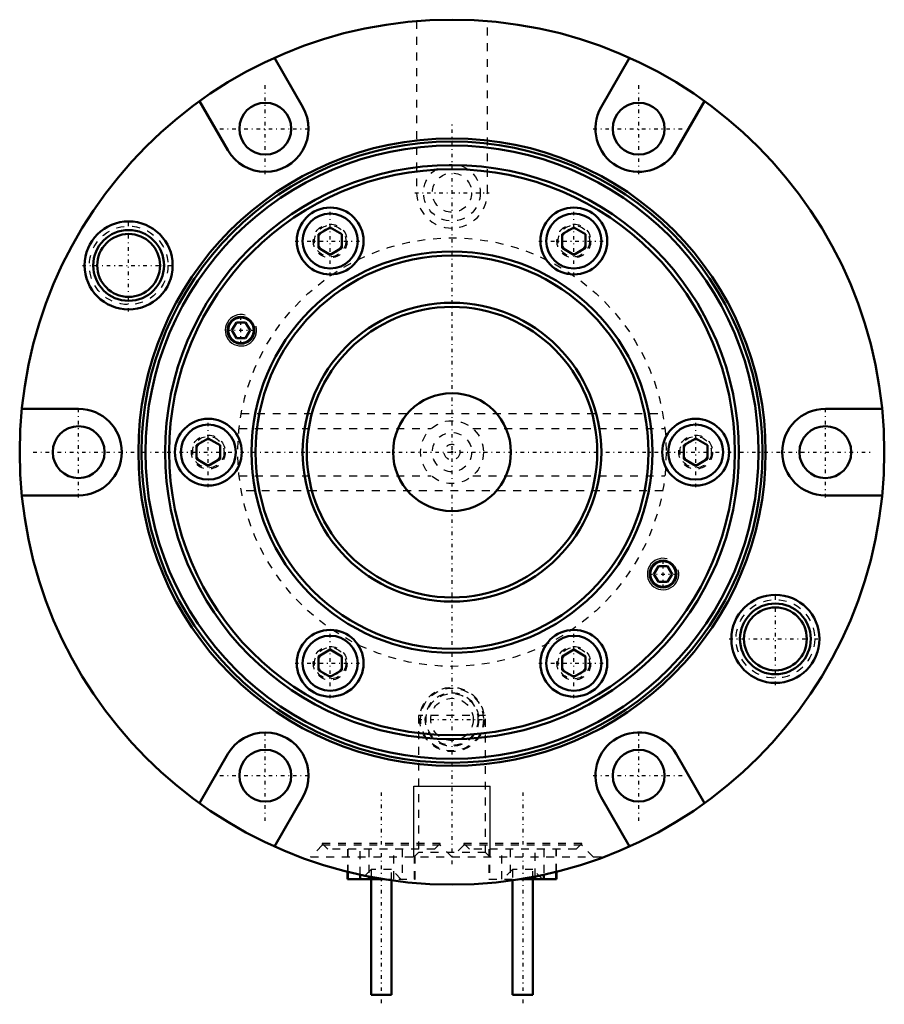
# Model space of a CAD drawing. Header units: millimetres. Extents: x -55 to 55, y -70 to 55.
import ezdxf

# ---------------------------------------------------------------- set-up
doc = ezdxf.new("R2010")
doc.units = ezdxf.units.MM
doc.linetypes.add('Center', pattern=[1.5, 0.45, -0.5, 0.05, -0.5])
doc.linetypes.add('Dashed', pattern=[2, 1, -1])
for name, color, linetype, lineweight in [('2d ConnectionPoints', 7, 'Continuous', 50), ('AM_0', 7, 'Continuous', 50), ('AM_5', 3, 'Continuous', 25), ('AM_7', 7, 'Center', 25), ('AM_9', 6, 'Dashed', 25)]:
    doc.layers.add(name, color=color, linetype=linetype, lineweight=lineweight)

# ---------------------------------------------------------------- blocks, each defined once
blk = doc.blocks.new('1_AMF553152_0_in_AMF558051_4')
at = {"layer": 'AM_0'}
for p, q in [((-15.5, 28.58), (-17, 27.71)), ((-17, 25.98), (-17, 27.71)), ((-14, 27.71), (-15.5, 28.58)), ((-14, 25.98), (-14, 27.71)), ((15.5, 28.58), (14, 27.71)), ((14, 25.98), (14, 27.71)), ((17, 27.71), (15.5, 28.58)), ((17, 25.98), (17, 27.71)), ((-17, 25.98), (-15.5, 25.11)), ((-15.5, 25.11), (-14, 25.98)), ((14, 25.98), (15.5, 25.11)), ((15.5, 25.11), (17, 25.98)), ((-27.42, 16.5), (-28, 15.5)), ((-26.27, 16.5), (-27.42, 16.5)), ((-25.69, 15.5), (-26.27, 16.5)), ((-28, 15.5), (-27.42, 14.5)), ((-26.27, 14.5), (-25.69, 15.5)), ((-27.42, 14.5), (-26.27, 14.5)), ((-31, 1.73), (-32.5, 0.87)), ((-29.5, 0.87), (-31, 1.73)), ((31, 1.73), (29.5, 0.87)), ((32.5, 0.87), (31, 1.73)), ((-32.5, -0.87), (-32.5, 0.87)), ((-29.5, -0.87), (-29.5, 0.87)), ((29.5, -0.87), (29.5, 0.87)), ((32.5, -0.87), (32.5, 0.87)), ((-32.5, -0.87), (-31, -1.73)), ((-31, -1.73), (-29.5, -0.87)), ((29.5, -0.87), (31, -1.73)), ((31, -1.73), (32.5, -0.87)), ((26.27, -14.5), (25.69, -15.5)), ((27.42, -14.5), (26.27, -14.5)), ((28, -15.5), (27.42, -14.5)), ((25.69, -15.5), (26.27, -16.5)), ((27.42, -16.5), (28, -15.5)), ((26.27, -16.5), (27.42, -16.5)), ((-15.5, -25.11), (-17, -25.98)), ((-17, -27.71), (-17, -25.98)), ((-14, -25.98), (-15.5, -25.11)), ((-14, -27.71), (-14, -25.98)), ((15.5, -25.11), (14, -25.98)), ((14, -27.71), (14, -25.98)), ((17, -25.98), (15.5, -25.11)), ((17, -27.71), (17, -25.98)), ((-17, -27.71), (-15.5, -28.58)), ((-15.5, -28.58), (-14, -27.71)), ((14, -27.71), (15.5, -28.58)), ((15.5, -28.58), (17, -27.71))]:
    blk.add_line(p, q, dxfattribs=at)
for centre, radius in [((0, 0), 39), ((0, 0), 36.5), ((0, 0), 35.98), ((-15.5, 26.85), 4.25), ((-15.5, 26.85), 3.5), ((15.5, 26.85), 4.25), ((15.5, 26.85), 3.5), ((0, 0), 25.52), ((0, 0), 25), ((0, 0), 19), ((0, 0), 18.48), ((-26.85, 15.5), 1.7), ((-26.85, 15.5), 1.62), ((0, 0), 7.5), ((-31, 0), 4.25), ((31, 0), 4.25), ((-31, 0), 3.5), ((31, 0), 3.5), ((26.85, -15.5), 1.7), ((26.85, -15.5), 1.62), ((-15.5, -26.85), 4.25), ((-15.5, -26.85), 3.5), ((15.5, -26.85), 4.25), ((15.5, -26.85), 3.5)]:
    blk.add_circle(centre, radius, dxfattribs=at)
at = {"layer": 'AM_5'}
for centre, radius in [((-15.5, 26.85), 1.57), ((15.5, 26.85), 1.57), ((-26.85, 15.5), 2), ((-31, 0), 1.57), ((31, 0), 1.57), ((26.85, -15.5), 2), ((-15.5, -26.85), 1.57), ((15.5, -26.85), 1.57)]:
    blk.add_arc(centre, radius, 75, 15, dxfattribs=at)
at = {"layer": 'AM_7'}
for p, q in [((-15.5, 22.38), (-15.5, 31.31)), ((15.5, 22.38), (15.5, 31.31)), ((-19.96, 26.85), (-11.04, 26.85)), ((11.04, 26.85), (19.96, 26.85)), ((-26.85, 13.71), (-26.85, 17.29)), ((-28.63, 15.5), (-25.06, 15.5)), ((-31, -4.46), (-31, 4.46)), ((31, -4.46), (31, 4.46)), ((26.85, -17.29), (26.85, -13.71)), ((25.06, -15.5), (28.63, -15.5)), ((-15.5, -31.31), (-15.5, -22.38)), ((15.5, -31.31), (15.5, -22.38)), ((-19.96, -26.85), (-11.04, -26.85)), ((11.04, -26.85), (19.96, -26.85)), ((-4.3, -34), (4.3, -34))]:
    blk.add_line(p, q, dxfattribs=at)
at = {"layer": 'AM_9'}
for p, q in [((-26.8, 4.93), (26.8, 4.93)), ((-27.08, 3), (-2.65, 3)), ((2.65, 3), (27.08, 3)), ((-27.08, -3), (-2.65, -3)), ((2.65, -3), (27.08, -3)), ((26.8, -4.93), (-26.8, -4.93))]:
    blk.add_line(p, q, dxfattribs=at)
for centre, radius in [((-15.5, 26.85), 2.15), ((-15.5, 26.85), 2), ((15.5, 26.85), 2.15), ((15.5, 26.85), 2), ((0, 0), 27.25), ((0, 0), 4), ((-31, 0), 2.15), ((-31, 0), 2), ((0, 0), 2.5), ((31, 0), 2.15), ((31, 0), 2), ((0, 0), 1), ((-15.5, -26.85), 2.15), ((-15.5, -26.85), 2), ((15.5, -26.85), 2.15), ((15.5, -26.85), 2), ((0, -34), 4.1), ((0, -34), 4), ((0, -34), 3.4), ((0, -34), 3.3), ((0, -34), 2.7)]:
    blk.add_circle(centre, radius, dxfattribs=at)
blk = doc.blocks.new('2_AMF558051_01_0_in_AMF558051_4')
at = {"layer": 'AM_0'}
for p, q in [((-18.99, 43.89), (-22.6, 50.14)), ((22.6, 50.14), (18.99, 43.89)), ((-32.13, 44.64), (-28.51, 38.39)), ((28.51, 38.39), (32.13, 44.64)), ((-47.5, 5.5), (-54.72, 5.5)), ((54.72, 5.5), (47.5, 5.5)), ((-54.72, -5.5), (-47.5, -5.5)), ((47.5, -5.5), (54.72, -5.5)), ((-28.51, -38.39), (-32.13, -44.64)), ((32.13, -44.64), (28.51, -38.39)), ((-22.6, -50.14), (-18.99, -43.89)), ((18.99, -43.89), (22.6, -50.14)), ((-13.3, -53.37), (-13.3, -54.3)), ((-13.25, -53.38), (-13.25, -54.3)), ((-11.68, -54.3), (-11.68, -53.75)), ((11.68, -53.75), (11.68, -54.3)), ((13.25, -54.3), (13.25, -53.38)), ((13.3, -54.3), (13.3, -53.37)), ((-13.3, -54.3), (-8.75, -54.3)), ((-10.58, -53.97), (-10.58, -54.3)), ((-10.3, -54.3), (-10.3, -69)), ((-7.7, -69), (-7.7, -54.46)), ((7.7, -54.46), (7.7, -69)), ((8.75, -54.3), (13.3, -54.3)), ((10.3, -69), (10.3, -54.3)), ((10.58, -54.3), (10.58, -53.97)), ((-7.7, -69), (-10.3, -69)), ((10.3, -69), (7.7, -69))]:
    blk.add_line(p, q, dxfattribs=at)
for centre, radius in [((0, 0), 55), ((-23.75, 41.14), 3.3), ((23.75, 41.14), 3.3), ((0, 0), 39.9), ((0, 0), 39.5), ((-41.14, 23.75), 5.6), ((-41.14, 23.75), 4.5), ((-41.14, 23.75), 4), ((-47.5, 0), 3.3), ((47.5, 0), 3.3), ((41.14, -23.75), 5.6), ((41.14, -23.75), 4.5), ((41.14, -23.75), 4), ((-23.75, -41.14), 3.3), ((23.75, -41.14), 3.3)]:
    blk.add_circle(centre, radius, dxfattribs=at)
for centre, start, end in [((-23.75, 41.14), 210, 30), ((23.75, 41.14), 150, 330), ((-47.5, 0), 270, 90), ((47.5, 0), 90, 270), ((-23.75, -41.14), 330, 150), ((23.75, -41.14), 30, 210)]:
    blk.add_arc(centre, 5.5, start, end, dxfattribs=at)
at = {"layer": 'AM_5'}
for p, q in [((-4.86, -51.5), (-4.86, -42.5)), ((-4.86, -42.5), (4.86, -42.5)), ((4.86, -51.5), (4.86, -42.5))]:
    blk.add_line(p, q, dxfattribs=at)
at = {"layer": 'AM_7'}
for p, q in [((-23.75, 35.36), (-23.75, 46.91)), ((23.75, 35.36), (23.75, 46.91)), ((0, -52.4), (0, 41.9)), ((-29.52, 41.14), (-17.98, 41.14)), ((17.97, 41.14), (29.52, 41.14)), ((-4.72, 33), (4.72, 33)), ((-41.14, 17.87), (-41.14, 29.63)), ((-47.02, 23.75), (-35.26, 23.75)), ((-47.5, -5.77), (-47.5, 5.77)), ((47.5, -5.77), (47.5, 5.77)), ((-53.27, 0), (53.27, 0)), ((41.14, -29.63), (41.14, -17.87)), ((35.26, -23.75), (47.02, -23.75)), ((-23.75, -46.91), (-23.75, -35.36)), ((23.75, -46.91), (23.75, -35.36)), ((-29.52, -41.14), (-17.98, -41.14)), ((17.97, -41.14), (29.52, -41.14)), ((-9, -43.27), (-9, -70.22)), ((9, -43.27), (9, -70.22))]:
    blk.add_line(p, q, dxfattribs=at)
at = {"layer": 'AM_9'}
for p, q in [((-4.5, 54.82), (-4.5, 33)), ((4.5, 33), (4.5, 54.82)), ((4.28, -33.5), (-4.28, -33.5)), ((-4.28, -33.5), (-4.28, -50.92)), ((4.28, -50.92), (4.28, -33.5)), ((-16.5, -50), (-18, -51.5)), ((-16.5, -49.79), (-15.79, -50.5)), ((-1.5, -49.79), (-16.5, -49.79)), ((-16.5, -49.79), (-16.5, -50)), ((-1.5, -50), (-16.5, -50)), ((-2.21, -50.5), (-1.5, -49.79)), ((-1.5, -50), (-1.5, -49.79)), ((0, -51.5), (-1.5, -50)), ((1.5, -50), (0, -51.5)), ((1.5, -49.79), (2.21, -50.5)), ((16.5, -49.79), (1.5, -49.79)), ((1.5, -49.79), (1.5, -50)), ((16.5, -50), (1.5, -50)), ((15.79, -50.5), (16.5, -49.79)), ((16.5, -50), (16.5, -49.79)), ((18, -51.5), (16.5, -50)), ((-2.21, -50.5), (-15.79, -50.5)), ((-13.3, -50.5), (-13.3, -53.37)), ((-13.25, -50.5), (-13.25, -53.38)), ((-11.68, -53.75), (-11.68, -50.5)), ((-10.58, -50.5), (-10.58, -53.97)), ((-7.42, -54.3), (-7.42, -50.5)), ((-6.32, -50.5), (-6.32, -54.3)), ((-4.28, -50.92), (-4.86, -51.5)), ((-4.75, -54.3), (-4.75, -50.5)), ((-4.7, -54.3), (-4.7, -50.5)), ((4.28, -50.92), (-4.28, -50.92)), ((15.79, -50.5), (2.21, -50.5)), ((4.86, -51.5), (4.28, -50.92)), ((4.7, -50.5), (4.7, -54.3)), ((4.75, -50.5), (4.75, -54.3)), ((6.32, -54.3), (6.32, -50.5)), ((7.42, -50.5), (7.42, -54.3)), ((10.58, -53.97), (10.58, -50.5)), ((11.68, -50.5), (11.68, -53.75)), ((13.25, -53.38), (13.25, -50.5)), ((13.3, -53.37), (13.3, -50.5)), ((-19, -51.61), (-19, -51.5)), ((19, -51.5), (-19, -51.5)), ((19, -51.61), (19, -51.5)), ((-10.3, -53.1), (-11.5, -54.3)), ((-10.3, -53.1), (-10.3, -54.3)), ((-7.7, -53.1), (-10.3, -53.1)), ((-7.7, -54.46), (-7.7, -53.1)), ((-6.5, -54.3), (-7.7, -53.1)), ((7.7, -53.1), (6.5, -54.3)), ((7.7, -53.1), (7.7, -54.46)), ((10.3, -53.1), (7.7, -53.1)), ((10.3, -54.3), (10.3, -53.1)), ((11.5, -54.3), (10.3, -53.1)), ((-8.75, -54.3), (-4.7, -54.3)), ((4.7, -54.3), (8.75, -54.3))]:
    blk.add_line(p, q, dxfattribs=at)
for centre, radius in [((0, 33), 3.6), ((0, 33), 2.5), ((-41.14, 23.75), 5), ((0, 0), 27.25), ((41.14, -23.75), 5)]:
    blk.add_circle(centre, radius, dxfattribs=at)
blk.add_arc((0, 33), 4.5, 180, 0, dxfattribs=at)

msp = doc.modelspace()

# ---------------------------------------------------------------- linework, layer by layer
at = {"layer": '2d ConnectionPoints'}
msp.add_point((0, 0), dxfattribs=at)
msp.add_point((0, 0), dxfattribs=at)

# ---------------------------------------------------------------- block references
for name in ['2_AMF558051_01_0_in_AMF558051_4', '1_AMF553152_0_in_AMF558051_4']:
    msp.add_blockref(name, (0, 0))

doc.saveas('drawing.dxf')
